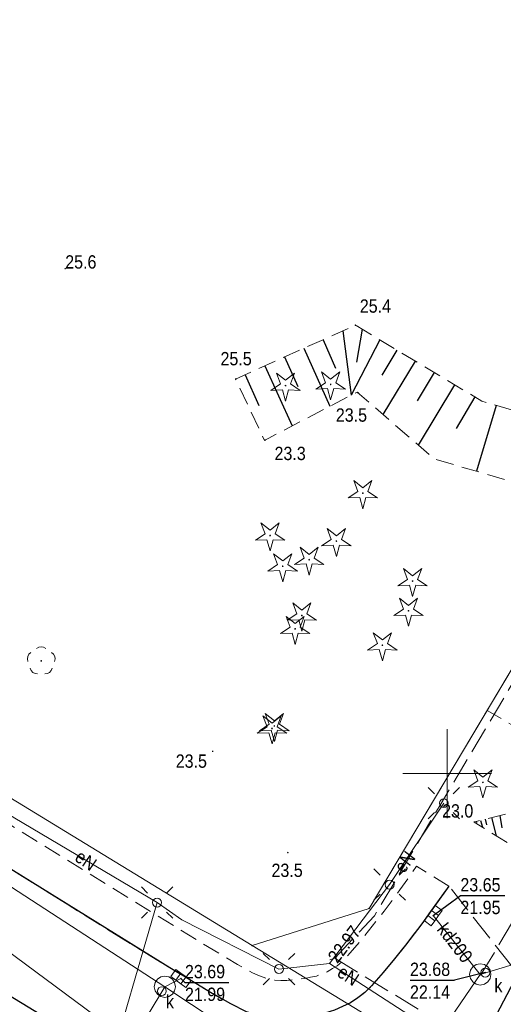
# Model space of a CAD drawing. Header units: metres. Extents: x 5490589 to 5490956, y 5935138 to 5935420.
# Tile 32 of 39: x 5490826 to 5490853, y 5935187 to 5935242. Entities that reach past the tile are written whole.
import ezdxf
from ezdxf.enums import TextEntityAlignment as Align

# ---------------------------------------------------------------- set-up
doc = ezdxf.new("R2010")
doc.units = ezdxf.units.M
doc.header["$MEASUREMENT"] = 0
for name, pattern in [('1.0_0.5', [1.5, 1, -0.5]), ('1.5_0.5', [2, 1.5, -0.5]), ('219-500', [0]), ('egkk-500', [0]), ('egug-500', [0])]:
    doc.linetypes.add(name, pattern=pattern)
doc.layers.get('0').update_dxf_attribs({"color": 2, "linetype": 'CONTINUOUS', "lineweight": 5})
for name, color, linetype in [('000 Inne (niezydentyfikowane)', 7, 'CONTINUOUS'), ('203-punkt graniczny', 7, 'CONTINUOUS'), ('217-kontur klasyfikacyjny', 7, 'CONTINUOUS'), ('218-kontur użytku gruntowego', 7, 'CONTINUOUS'), ('219-działka ewidencyjna', 7, 'CONTINUOUS'), ('chodnik', 7, 'CONTINUOUS'), ('drzewo iglaste', 7, 'CONTINUOUS'), ('drzewo liściaste', 7, 'CONTINUOUS'), ('jezdnia', 7, 'CONTINUOUS'), ('komora podziemna', 7, 'CONTINUOUS'), ('kratka ściekowa', 7, 'CONTINUOUS'), ('krawężnik', 7, 'CONTINUOUS'), ('latarnia', 7, 'CONTINUOUS'), ('pikieta naturalna', 7, 'CONTINUOUS'), ('pikieta naturalna-Atr2', 7, 'CONTINUOUS'), ('przewód elektroenergetyczny podziemny', 7, 'CONTINUOUS'), ('przewód elektroenergetyczny podziemny - ob. projektowany', 7, 'CONTINUOUS'), ('przewód elektroenergetyczny podziemny-Atr1', 7, 'CONTINUOUS'), ('przewód kanalizacyjny', 7, 'CONTINUOUS'), ('przewód kanalizacyjny - ob. projektowany', 7, 'CONTINUOUS'), ('przewód kanalizacyjny-Atr1', 7, 'CONTINUOUS'), ('przewód wodociągowy - ob. projektowany', 7, 'CONTINUOUS'), ('rzędna', 7, 'CONTINUOUS'), ('rzędna-Atr2', 7, 'CONTINUOUS'), ('rzędna-Atr3', 7, 'CONTINUOUS'), ('skarpa nieumocniona', 7, 'CONTINUOUS'), ('właz do komory lub kanału - okrągły', 7, 'CONTINUOUS'), ('właz do komory lub kanału - okrągły-Atr17', 7, 'CONTINUOUS')]:
    doc.layers.add(name, color=color, linetype=linetype)
doc.styles.get("Standard").update_dxf_attribs({"font": 'Working1250', "width": 0.75})

# ---------------------------------------------------------------- blocks, each defined once
blk = doc.blocks.new('203')
at = {"linetype": 'Continuous', "lineweight": 0}
h = blk.add_hatch(color=0, dxfattribs=at)
edge = h.paths.add_edge_path()
edge.add_arc((0, 0), 0.045, 0, 360)
blk = doc.blocks.new('PW01')
at = {"linetype": 'Continuous', "lineweight": 13}
h = blk.add_hatch(color=0, dxfattribs=at)
edge = h.paths.add_edge_path()
edge.add_arc((0, 0), 0.045, 0, 360)
blk = doc.blocks.new('OP011')
at = {"linetype": 'Continuous', "lineweight": 13}
h = blk.add_hatch(color=0, dxfattribs=at)
edge = h.paths.add_edge_path()
edge.add_arc((0, 0), 0.05, 0, 360)
at = {"color": 0, "linetype": 'Continuous', "lineweight": 13}
for p, q in [((-0.283, 0.093), (-0.512, 0.706)), ((-0.512, 0.706), (0, 0.299)), ((0, 0.299), (0.512, 0.706)), ((0.512, 0.706), (0.283, 0.093)), ((-0.828, -0.268), (-0.283, 0.093)), ((0.283, 0.093), (0.828, -0.268)), ((-0.175, -0.24), (-0.828, -0.268)), ((0, -0.87), (-0.175, -0.24)), ((0.175, -0.24), (0, -0.87)), ((0.828, -0.268), (0.175, -0.24))]:
    blk.add_line(p, q, dxfattribs=at)
blk = doc.blocks.new('OP021')
at = {"linetype": 'Continuous', "lineweight": 13}
h = blk.add_hatch(color=0, dxfattribs=at)
edge = h.paths.add_edge_path()
edge.add_arc((0, 0), 0.05, 0, 360)
at = {"color": 0, "linetype": 'Continuous', "lineweight": 13}
for centre, start, end in [((0, 0.4), 49.272, 130.728), ((-0.38, 0.124), 121.308, 202.548), ((0.38, 0.124), 337.452, 58.692), ((-0.235, -0.324), 193.221, 274.871), ((0.235, -0.324), 265.129, 346.779)]:
    blk.add_arc(centre, 0.4, start, end, dxfattribs=at)
blk = doc.blocks.new('US22')
at = {"color": 0, "linetype": 'Continuous', "lineweight": 13}
blk.add_circle((0, 0), 0.25, dxfattribs=at)
blk = doc.blocks.new('SM01')
at = {"color": 0, "linetype": 'Continuous', "lineweight": 13}
for p, q in [((-0.53, 0.531), (-0.883, 0.884)), ((0.531, 0.531), (0.884, 0.884)), ((-0.53, -0.53), (-0.883, -0.883)), ((0.531, -0.53), (0.884, -0.883))]:
    blk.add_line(p, q, dxfattribs=at)
blk.add_circle((0, 0), 0.25, dxfattribs=at)
blk = doc.blocks.new('US05')
at = {"color": 0, "linetype": 'Continuous', "lineweight": 13}
for p, q in [((-0.525, -0.25), (-0.525, 0.25)), ((-0.525, 0.25), (-0.175, 0.25)), ((-0.175, -0.25), (-0.175, 0.25)), ((-0.175, 0.25), (0.175, 0.25)), ((0.175, -0.25), (0.175, 0.25)), ((0.175, 0.25), (0.525, 0.25)), ((0.525, -0.25), (0.525, 0.25)), ((-0.525, -0.25), (-0.175, -0.25)), ((-0.175, -0.25), (0.175, -0.25)), ((0.175, -0.25), (0.525, -0.25))]:
    blk.add_line(p, q, dxfattribs=at)

msp = doc.modelspace()

# ---------------------------------------------------------------- linework, layer by layer
at = {"color": 0}
for p, q in [((5490850, 5935197.5), (5490850, 5935202.5)), ((5490850, 5935197.5), (5490850, 5935202.5)), ((5490847.5, 5935200), (5490852.5, 5935200)), ((5490847.5, 5935200), (5490852.5, 5935200))]:
    msp.add_line(p, q, dxfattribs=at)
at = {"layer": '000 Inne (niezydentyfikowane)', "color": 7, "linetype": 'Continuous', "lineweight": 25, "flags": 128}
for points in [[(5490845.21, 5935224.99), (5490844.9, 5935223.14)], [(5490843.01, 5935224.4), (5490843.72, 5935222.8)], [(5490844.12, 5935224.9), (5490844.6, 5935221.29)], [(5490846.2, 5935224.4), (5490844.6, 5935221.29)], [(5490841.93, 5935223.92), (5490843.39, 5935220.66)], [(5490847.16, 5935223.82), (5490846.32, 5935222.41)], [(5490840.85, 5935223.43), (5490841.59, 5935221.77)], [(5490839.74, 5935222.93), (5490841.27, 5935219.55)], [(5490848.19, 5935223.2), (5490846.38, 5935220.2)], [(5490838.62, 5935222.43), (5490839.4, 5935220.7)], [(5490849.27, 5935222.55), (5490848.31, 5935220.96)], [(5490850.41, 5935221.87), (5490848.37, 5935218.48)], [(5490851.56, 5935221.18), (5490850.5, 5935219.41)], [(5490852.75, 5935220.71), (5490851.65, 5935217)], [(5490851.63, 5935197.31), (5490851.64, 5935197.25)], [(5490851.88, 5935197.37), (5490851.98, 5935196.99)], [(5490852.13, 5935197.44), (5490852.21, 5935197.12)], [(5490852.5, 5935197.53), (5490852.76, 5935196.51)], [(5490852.97, 5935197.65), (5490853.07, 5935196.95)]]:
    msp.add_lwpolyline(points, dxfattribs=at)
at = {"layer": '217-kontur klasyfikacyjny', "color": 3, "linetype": 'egkk-500', "lineweight": 18, "flags": 128}
for points in [[(5490845.6, 5935192.42), (5490878.54, 5935247.67)], [(5490824.35, 5935199.28), (5490839.02, 5935190.33)], [(5490839.02, 5935190.33), (5490845.6, 5935192.42)]]:
    msp.add_lwpolyline(points, dxfattribs=at)
at = {"layer": '218-kontur użytku gruntowego', "color": 3, "linetype": 'egug-500', "lineweight": 18, "flags": 128}
for points in [[(5490845.6, 5935192.42), (5490878.54, 5935247.67)], [(5490878.54, 5935247.67), (5490845.6, 5935192.42)], [(5490824.35, 5935199.28), (5490839.02, 5935190.33)], [(5490839.02, 5935190.33), (5490824.35, 5935199.28)], [(5490839.02, 5935190.33), (5490845.6, 5935192.42)], [(5490845.6, 5935192.42), (5490839.02, 5935190.33)]]:
    msp.add_lwpolyline(points, dxfattribs=at)
at = {"layer": '219-działka ewidencyjna', "color": 7, "linetype": '219-500', "lineweight": 18, "flags": 128}
for points in [[(5490845.6, 5935192.42), (5490880.1, 5935250.29)], [(5490824.35, 5935199.28), (5490839.02, 5935190.33)], [(5490839.02, 5935190.33), (5490845.6, 5935192.42)], [(5490839.02, 5935190.33), (5490860.37, 5935177.33)]]:
    msp.add_lwpolyline(points, dxfattribs=at)
at = {"layer": 'chodnik', "color": 7, "linetype": '1.0_0.5', "lineweight": 18, "flags": 128}
for points in [[(5490850.09, 5935193.68), (5490848.28, 5935194.8), (5490847.33, 5935193.46), (5490846.45, 5935192.26), (5490845.21, 5935190.7), (5490844.54, 5935189.93), (5490844.08, 5935189.43), (5490843.8, 5935189.2), (5490843.55, 5935189.04), (5490843.25, 5935188.86), (5490842.94, 5935188.74), (5490842.64, 5935188.62), (5490842.3, 5935188.56), (5490841.99, 5935188.49), (5490841.62, 5935188.44), (5490841.3, 5935188.4), (5490840.97, 5935188.37), (5490840.64, 5935188.37), (5490840.3, 5935188.39), (5490839.97, 5935188.44), (5490839.65, 5935188.55), (5490839.34, 5935188.66), (5490839.04, 5935188.8), (5490838.2, 5935189.26), (5490836.02, 5935190.58), (5490823.22, 5935198.47), (5490818.95, 5935201.07), (5490816.85, 5935202.45), (5490813.14, 5935204.99), (5490809.05, 5935207.92), (5490805.88, 5935210.31), (5490802.69, 5935212.74), (5490798.11, 5935216.5), (5490795, 5935219.14), (5490791.24, 5935222.46), (5490787.55, 5935225.87), (5490785.37, 5935227.91), (5490782.53, 5935230.71), (5490778.34, 5935235.05), (5490774.62, 5935239.11), (5490771.35, 5935242.88), (5490769.08, 5935245.62), (5490764.11, 5935251.83), (5490761.01, 5935255.81), (5490755.83, 5935263.18), (5490753.66, 5935266.54), (5490748.77, 5935274.21), (5490747.72, 5935275.85), (5490746.84, 5935275.29), (5490746.51, 5935273.75), (5490751.86, 5935265.39), (5490754, 5935262.06), (5490762.2, 5935250.68), (5490764.74, 5935247.57), (5490767.26, 5935244.46), (5490769.8, 5935241.37), (5490773.09, 5935237.6), (5490776.46, 5935233.91), (5490778.52, 5935231.68), (5490782.03, 5935228.18), (5490784.89, 5935225.39), (5490787.83, 5935222.62), (5490790.8, 5935219.95), (5490793.82, 5935217.29), (5490796.91, 5935214.74), (5490800.35, 5935211.9), (5490805.89, 5935207.58), (5490809.92, 5935204.66), (5490814.03, 5935201.78), (5490816.97, 5935199.82), (5490825.04, 5935194.87), (5490834.38, 5935189.08), (5490835.18, 5935188.62), (5490836.52, 5935187.78), (5490837.82, 5935187.05), (5490838.71, 5935186.6), (5490839.68, 5935186.32), (5490840.17, 5935186.24), (5490840.68, 5935186.22), (5490841.17, 5935186.25), (5490841.69, 5935186.29), (5490842.2, 5935186.37), (5490842.68, 5935186.42), (5490843.16, 5935186.55), (5490843.65, 5935186.7), (5490844.11, 5935186.9), (5490844.56, 5935187.12), (5490844.97, 5935187.4), (5490845.37, 5935187.7), (5490845.74, 5935188.06), (5490846.4, 5935188.81), (5490847.03, 5935189.58), (5490847.66, 5935190.36), (5490848.57, 5935191.56)], [(5490873.83, 5935167.56), (5490860.18, 5935175.8), (5490858.93, 5935176.66), (5490858.19, 5935177.27), (5490857.44, 5935178.04), (5490856.88, 5935178.83), (5490856.58, 5935179.28), (5490856.36, 5935179.72), (5490856.12, 5935180.15), (5490856.03, 5935180.38), (5490855.92, 5935180.91), (5490855.82, 5935181.39), (5490855.81, 5935181.92), (5490855.89, 5935182.49), (5490856.06, 5935183.18), (5490856.32, 5935183.82), (5490856.48, 5935184.12), (5490856.7, 5935184.55), (5490858.95, 5935187.7), (5490857.25, 5935188.78), (5490856.84, 5935188.24), (5490856.58, 5935188.13), (5490856.34, 5935188.04), (5490856.1, 5935187.94), (5490855.59, 5935187.9), (5490855.37, 5935187.92), (5490855.14, 5935188.01), (5490854.9, 5935188.11), (5490853.97, 5935188.73), (5490852.2, 5935185.34), (5490852.65, 5935184.28), (5490853.17, 5935182.79), (5490853.46, 5935181.83), (5490853.88, 5935180.38), (5490854.09, 5935179.4), (5490854.17, 5935178.9), (5490854.23, 5935178.41), (5490854.22, 5935177.9), (5490854.18, 5935177.24), (5490854.88, 5935176.62), (5490855.71, 5935176.07), (5490857.41, 5935175.05), (5490872.81, 5935165.67)]]:
    msp.add_lwpolyline(points, close=True, dxfattribs=at)
at = {"layer": 'jezdnia', "color": 7, "linetype": '1.5_0.5', "lineweight": 18, "flags": 128}
for points in [[(5490754, 5935262.06), (5490751.86, 5935265.39), (5490746.51, 5935273.75), (5490742.63, 5935279.84), (5490738.32, 5935286.44), (5490732.44, 5935295.73), (5490722.51, 5935311.34), (5490718.74, 5935317.25), (5490717.66, 5935318.92), (5490716.6, 5935320.62), (5490715.86, 5935321.91), (5490715.17, 5935323.27), (5490713.69, 5935326.49), (5490713.08, 5935327.85), (5490712.37, 5935329.69), (5490711.86, 5935331.13), (5490710.98, 5935334.03), (5490710.54, 5935335.49), (5490710.2, 5935336.88), (5490709.91, 5935337.91), (5490709.63, 5935339.3), (5490709.38, 5935340.82), (5490709.16, 5935342.35), (5490708.93, 5935343.86), (5490708.77, 5935345.32), (5490708.64, 5935346.8), (5490708.53, 5935348.26), (5490708.49, 5935350.27), (5490708.49, 5935352.27), (5490708.52, 5935354.29), (5490708.69, 5935357.31), (5490708.92, 5935359.29), (5490709.22, 5935361.29), (5490709.44, 5935362.78), (5490709.76, 5935364.23), (5490710.63, 5935367.57), (5490711.19, 5935368.99), (5490711.62, 5935369.88), (5490712.04, 5935370.75), (5490712.55, 5935371.63), (5490712.82, 5935372.06), (5490713.19, 5935372.46), (5490713.52, 5935372.84), (5490713.91, 5935373.2), (5490714.28, 5935373.53), (5490714.72, 5935373.8), (5490715.14, 5935373.99), (5490715.59, 5935374.2), (5490716.1, 5935374.35), (5490716.58, 5935374.46), (5490717.06, 5935374.54), (5490717.59, 5935374.6), (5490718.09, 5935374.63), (5490718.59, 5935374.65), (5490719.09, 5935374.64), (5490719.58, 5935374.59), (5490720.06, 5935374.47), (5490720.55, 5935374.34), (5490721.53, 5935374.04), (5490723.41, 5935373.35), (5490702.58, 5935381.08), (5490702.88, 5935380.9), (5490703.47, 5935380.34), (5490704.14, 5935379.62), (5490704.41, 5935379.22), (5490704.74, 5935378.8), (5490705, 5935378.36), (5490705.24, 5935377.93), (5490705.41, 5935377.45), (5490705.56, 5935376.98), (5490705.82, 5935376), (5490705.91, 5935375.52), (5490705.96, 5935375), (5490705.84, 5935373.98), (5490705.68, 5935373.03), (5490704.59, 5935369.2), (5490704.16, 5935367.65), (5490703.32, 5935364.34), (5490702.95, 5935362.4), (5490702.62, 5935360.41), (5490702.37, 5935358.41), (5490702.21, 5935356.95), (5490702.11, 5935355.46), (5490702, 5935353.48), (5490701.86, 5935351.04), (5490701.94, 5935349.48), (5490702, 5935347.48), (5490702.1, 5935345.49), (5490702.32, 5935343.51), (5490702.58, 5935341.53), (5490702.9, 5935339.58), (5490703.23, 5935337.6), (5490704.2, 5935333.72), (5490704.64, 5935332.3), (5490705.46, 5935329.97), (5490706.14, 5935328.08), (5490707.1, 5935325.83), (5490707.95, 5935324), (5490709.1, 5935321.76), (5490710.29, 5935319.58), (5490711.29, 5935317.81), (5490714.53, 5935312.73), (5490717.75, 5935307.69), (5490721, 5935302.68), (5490723.92, 5935298.01), (5490727.38, 5935292.63), (5490730.7, 5935287.45), (5490733.32, 5935283.34), (5490733.85, 5935282.52), (5490734.55, 5935281.41), (5490739.74, 5935273.17), (5490741.9, 5935269.87), (5490746.8, 5935262.16), (5490748.88, 5935258.81), (5490749.4, 5935257.88), (5490749.6, 5935257.24), (5490749.69, 5935256.22), (5490749.7, 5935255.72), (5490749.66, 5935254.72), (5490749.48, 5935253.71), (5490749.24, 5935252.74), (5490748.89, 5935251.77), (5490748.72, 5935251.33), (5490748.47, 5935250.87), (5490747.84, 5935249.96), (5490747.2, 5935249.3), (5490746.48, 5935248.68), (5490745.65, 5935248.12), (5490744.74, 5935247.55), (5490712.74, 5935230.16), (5490703.54, 5935225.12), (5490693.9, 5935219.85), (5490693.4, 5935219.62), (5490692.46, 5935219.23), (5490691.54, 5935218.92), (5490691.09, 5935218.79), (5490690.08, 5935218.63), (5490689.05, 5935218.54), (5490688.53, 5935218.56), (5490687.54, 5935218.63), (5490687.06, 5935218.73), (5490686.07, 5935219.05), (5490685.61, 5935219.22), (5490685.15, 5935219.42), (5490684.72, 5935219.66), (5490684.28, 5935219.91), (5490683.86, 5935220.2), (5490683.46, 5935220.5), (5490683.06, 5935220.82), (5490682.69, 5935221.17), (5490682.34, 5935221.51), (5490682.03, 5935221.84), (5490681.58, 5935222.25), (5490692, 5935203.21), (5490691.95, 5935203.64), (5490691.81, 5935204.11), (5490691.67, 5935204.57), (5490691.58, 5935205.09), (5490691.5, 5935205.57), (5490691.45, 5935206.08), (5490691.44, 5935206.59), (5490691.46, 5935207.1), (5490691.51, 5935207.6), (5490691.57, 5935208.09), (5490691.67, 5935208.6), (5490691.79, 5935209.07), (5490691.97, 5935209.54), (5490692.16, 5935210.01), (5490692.38, 5935210.47), (5490692.6, 5935210.92), (5490692.87, 5935211.35), (5490693.16, 5935211.75), (5490693.44, 5935212.14), (5490693.82, 5935212.5), (5490694.17, 5935212.86), (5490694.55, 5935213.19), (5490694.94, 5935213.49), (5490695.79, 5935214.04), (5490696.66, 5935214.53), (5490697.52, 5935215.02), (5490700.98, 5935216.88), (5490713.43, 5935223.69), (5490747.61, 5935242.42), (5490749.35, 5935243.37), (5490751.08, 5935244.31), (5490752.54, 5935244.93), (5490753.48, 5935245.27), (5490754.44, 5935245.5), (5490755.47, 5935245.62), (5490756.49, 5935245.57), (5490757.44, 5935245.48), (5490757.94, 5935245.33), (5490758.44, 5935245.18), (5490758.97, 5935244.88), (5490759.4, 5935244.58), (5490760.1, 5935243.77), (5490762.52, 5935240.67), (5490764.56, 5935238.37), (5490768.95, 5935233.26), (5490770.95, 5935231.1), (5490772.99, 5935228.9), (5490777.19, 5935224.62), (5490781.53, 5935220.39), (5490785.9, 5935216.42), (5490790.42, 5935212.45), (5490793, 5935210.21), (5490794.96, 5935208.49), (5490798.17, 5935206.07), (5490801.3, 5935203.57), (5490802.88, 5935202.4), (5490805.26, 5935200.59), (5490810.19, 5935197.14), (5490813.47, 5935194.9), (5490818.52, 5935191.68), (5490820, 5935190.79), (5490832.04, 5935183.46), (5490835.43, 5935181.38), (5490842.37, 5935177.14), (5490842.16, 5935176.8), (5490843.47, 5935176), (5490843.72, 5935176.35), (5490850.85, 5935171.98), (5490854.26, 5935169.93), (5490861.26, 5935165.65), (5490866.4, 5935162.52), (5490869.81, 5935160.5), (5490872.81, 5935165.67), (5490863.37, 5935171.42), (5490857.41, 5935175.05), (5490855.71, 5935176.07), (5490854.88, 5935176.62), (5490854.18, 5935177.24), (5490853.76, 5935177.67), (5490853.43, 5935178.05), (5490853.12, 5935178.46), (5490852.87, 5935178.88), (5490852.62, 5935179.32), (5490852.42, 5935179.78), (5490852.23, 5935180.26), (5490852.07, 5935180.73), (5490851.98, 5935181.24), (5490851.9, 5935181.72), (5490851.84, 5935182.21), (5490851.82, 5935182.71), (5490851.84, 5935183.22), (5490851.86, 5935183.73), (5490851.92, 5935184.22), (5490852.03, 5935184.71), (5490852.2, 5935185.34), (5490853.97, 5935188.73), (5490850.09, 5935193.68), (5490848.57, 5935191.56), (5490847.66, 5935190.36), (5490847.03, 5935189.58), (5490846.4, 5935188.81), (5490845.74, 5935188.06), (5490845.37, 5935187.7), (5490844.97, 5935187.4), (5490844.56, 5935187.12), (5490844.11, 5935186.9), (5490843.65, 5935186.7), (5490843.16, 5935186.55), (5490842.68, 5935186.42), (5490842.2, 5935186.37), (5490841.69, 5935186.29), (5490841.17, 5935186.25), (5490840.68, 5935186.22), (5490840.17, 5935186.24), (5490839.68, 5935186.32), (5490838.71, 5935186.6), (5490837.82, 5935187.05), (5490836.52, 5935187.78), (5490835.18, 5935188.62), (5490834.38, 5935189.08), (5490825.04, 5935194.87), (5490816.97, 5935199.82), (5490814.03, 5935201.78), (5490809.92, 5935204.66), (5490805.89, 5935207.58), (5490800.35, 5935211.9), (5490796.91, 5935214.74), (5490793.82, 5935217.29), (5490790.8, 5935219.95), (5490787.83, 5935222.62), (5490784.89, 5935225.39), (5490782.03, 5935228.18), (5490778.52, 5935231.68), (5490776.46, 5935233.91), (5490773.09, 5935237.6), (5490769.8, 5935241.37), (5490767.26, 5935244.46), (5490764.74, 5935247.57), (5490762.2, 5935250.68)], [(5490821.34, 5935184.5), (5490820.85, 5935183.75), (5490825.7, 5935180.65), (5490826.22, 5935181.5), (5490826.64, 5935182.02), (5490827.01, 5935182.38), (5490827.43, 5935182.69), (5490827.8, 5935182.9), (5490828.87, 5935183.21), (5490829.37, 5935183.3), (5490829.87, 5935183.37), (5490830.38, 5935183.38), (5490830.88, 5935183.39), (5490832.04, 5935183.46), (5490820, 5935190.79), (5490820.83, 5935189.48), (5490821.1, 5935189.07), (5490821.36, 5935188.63), (5490821.58, 5935188.18), (5490821.77, 5935187.7), (5490821.9, 5935187.21), (5490821.92, 5935186.53), (5490821.88, 5935186.16), (5490821.76, 5935185.66), (5490821.62, 5935185.18)]]:
    msp.add_lwpolyline(points, close=True, dxfattribs=at)
at = {"layer": 'komora podziemna', "color": 34, "linetype": 'Continuous', "lineweight": 18, "flags": 128}
for points in [[(5490851.86, 5935189.31), (5490852.09, 5935189.26), (5490852.28, 5935189.13), (5490852.41, 5935188.94), (5490852.46, 5935188.71), (5490852.41, 5935188.48), (5490852.28, 5935188.29), (5490852.09, 5935188.16), (5490851.86, 5935188.11), (5490851.63, 5935188.16), (5490851.44, 5935188.29), (5490851.31, 5935188.48), (5490851.26, 5935188.71), (5490851.31, 5935188.94), (5490851.44, 5935189.13), (5490851.63, 5935189.26)], [(5490834.11, 5935188.62), (5490834.34, 5935188.57), (5490834.53, 5935188.44), (5490834.66, 5935188.25), (5490834.71, 5935188.02), (5490834.66, 5935187.79), (5490834.53, 5935187.6), (5490834.34, 5935187.47), (5490834.11, 5935187.42), (5490833.88, 5935187.47), (5490833.69, 5935187.6), (5490833.56, 5935187.79), (5490833.51, 5935188.02), (5490833.56, 5935188.25), (5490833.69, 5935188.44), (5490833.88, 5935188.57)]]:
    msp.add_lwpolyline(points, close=True, dxfattribs=at)
at = {"layer": 'krawężnik', "color": 7, "linetype": 'Continuous', "lineweight": 25, "flags": 128}
for points in [[(5490834.38, 5935189.08), (5490825.04, 5935194.87), (5490816.97, 5935199.82), (5490814.03, 5935201.78), (5490809.92, 5935204.66), (5490805.89, 5935207.58), (5490800.35, 5935211.9)], [(5490850.09, 5935193.68), (5490848.57, 5935191.56), (5490847.66, 5935190.36), (5490847.03, 5935189.58), (5490846.4, 5935188.81), (5490845.74, 5935188.06), (5490845.37, 5935187.7), (5490844.97, 5935187.4), (5490844.56, 5935187.12), (5490844.11, 5935186.9), (5490843.65, 5935186.7), (5490843.16, 5935186.55), (5490842.68, 5935186.42), (5490842.2, 5935186.37), (5490841.69, 5935186.29), (5490841.17, 5935186.25), (5490840.68, 5935186.22), (5490840.17, 5935186.24), (5490839.68, 5935186.32), (5490838.71, 5935186.6), (5490837.82, 5935187.05), (5490836.52, 5935187.78), (5490835.18, 5935188.62), (5490834.38, 5935189.08)], [(5490820, 5935190.79), (5490832.04, 5935183.46), (5490835.43, 5935181.38), (5490842.37, 5935177.14), (5490842.16, 5935176.8), (5490843.47, 5935176), (5490843.72, 5935176.35), (5490850.85, 5935171.98), (5490854.26, 5935169.93), (5490861.26, 5935165.65), (5490866.4, 5935162.52)], [(5490852.2, 5935185.34), (5490853.97, 5935188.73)]]:
    msp.add_lwpolyline(points, dxfattribs=at)
at = {"layer": 'przewód elektroenergetyczny podziemny', "color": 1, "linetype": 'Continuous', "lineweight": 18, "flags": 128}
for points in [[(5490833.67, 5935192.75), (5490825.66, 5935197.5), (5490815.82, 5935203.69), (5490809.7, 5935207.96), (5490801.28, 5935214.78), (5490796.7, 5935218.18), (5490792.34, 5935222.09), (5490786.87, 5935227.06), (5490781.12, 5935232.77), (5490776.77, 5935237.47), (5490769.84, 5935245.65), (5490766.68, 5935249.32)], [(5490843.38, 5935189.33), (5490846.76, 5935193.76), (5490849.81, 5935198.34)], [(5490843.38, 5935189.33), (5490840.53, 5935189.01), (5490835.07, 5935191.78), (5490833.67, 5935192.75), (5490830.73, 5935182.64)], [(5490852.57, 5935183.39), (5490843.38, 5935189.33)]]:
    msp.add_lwpolyline(points, dxfattribs=at)
at = {"layer": 'przewód elektroenergetyczny podziemny - ob. projektowany', "color": 1, "linetype": '1.5_0.5', "lineweight": 18, "flags": 128}
for points in [[(5490843.67, 5935189.62), (5490845.9, 5935192), (5490849.66, 5935198.33), (5490867.56, 5935228.4), (5490875.44, 5935241.58), (5490880.3, 5935250.13), (5490883.94, 5935259.25), (5490896.45, 5935291.94), (5490899, 5935298.62), (5490900.29, 5935301.98), (5490900, 5935303.4)], [(5490843.4, 5935189.53), (5490843.67, 5935189.62)]]:
    msp.add_lwpolyline(points, dxfattribs=at)
at = {"layer": 'przewód elektroenergetyczny podziemny - ob. projektowany', "color": 1, "linetype": '1.5_0.5', "lineweight": 18}
msp.add_lwpolyline([(5490843.67, 5935189.62), (5490857.47, 5935181.19), (5490858.94, 5935177.37), (5490861.67, 5935175.48), (5490864.47, 5935173.51), (5490886.61, 5935160.06), (5490889.86, 5935158.34), (5490893.26, 5935156.01), (5490914.426, 5935143.133)], dxfattribs=at)
at = {"layer": 'przewód kanalizacyjny', "color": 34, "linetype": 'Continuous', "lineweight": 18}
msp.add_lwpolyline([(5490843.12, 5935176.8), (5490804.89, 5935205.1), (5490770.59, 5935230.64), (5490754.39, 5935255.57), (5490729.9, 5935289.08), (5490710.57, 5935316.38), (5490703.51, 5935346.76), (5490707.95, 5935384.8), (5490676.876, 5935395.649)], dxfattribs=at)
at = {"layer": 'przewód kanalizacyjny', "color": 34, "linetype": 'Continuous', "lineweight": 18, "flags": 128}
for points in [[(5490783.18, 5935225.1), (5490796.03, 5935213.26), (5490815.38, 5935200.16), (5490834.11, 5935188.02), (5490838.66, 5935184.99), (5490845.99, 5935180.11)], [(5490851.86, 5935188.71), (5490849.21, 5935192.02)], [(5490851.86, 5935188.71), (5490854.15, 5935189.4)], [(5490834.11, 5935188.02), (5490835.01, 5935188.48)], [(5490845.99, 5935180.11), (5490851.86, 5935188.71)], [(5490828.7, 5935179.05), (5490834.11, 5935188.02)]]:
    msp.add_lwpolyline(points, dxfattribs=at)
at = {"layer": 'przewód kanalizacyjny - ob. projektowany', "color": 34, "linetype": '1.5_0.5', "lineweight": 18, "flags": 128}
msp.add_lwpolyline([(5490851.88, 5935188.66), (5490851.88, 5935188.66), (5490870.09, 5935219), (5490876.63, 5935215.07)], dxfattribs=at)
at = {"layer": 'przewód wodociągowy - ob. projektowany', "color": 5, "linetype": '1.5_0.5', "lineweight": 18, "flags": 128}
msp.add_lwpolyline([(5490863.37, 5935196.99), (5490852.29, 5935203.54)], dxfattribs=at)
at = {"layer": 'rzędna-Atr2', "color": 7}
for p, q in [((5490849.21, 5935192.02), (5490850.74, 5935193.143)), ((5490850.74, 5935193.143), (5490853.245, 5935193.143)), ((5490847.905, 5935188.39), (5490850.41, 5935188.39)), ((5490852.14, 5935188.81), (5490850.41, 5935188.39))]:
    msp.add_line(p, q, dxfattribs=at)
at = {"layer": 'rzędna-Atr2', "color": 7, "flags": 128}
msp.add_lwpolyline([(5490835.01, 5935188.48), (5490835.24, 5935188.26), (5490837.713, 5935188.26)], dxfattribs=at)
at = {"layer": 'skarpa nieumocniona', "color": 7, "linetype": '1.0_0.5', "lineweight": 18, "flags": 128}
for points in [[(5490857.73, 5935202.64), (5490858.33, 5935200.42), (5490866.43, 5935194.98), (5490870.9, 5935195.53), (5490872.05, 5935197.17), (5490881.93, 5935204.6), (5490883.34, 5935212.42), (5490879.83, 5935217.31), (5490872.11, 5935220.16), (5490860.15, 5935218.51), (5490851.94, 5935220.95), (5490844.83, 5935225.22), (5490838.09, 5935222.19), (5490839.72, 5935218.74), (5490844.93, 5935221.46), (5490849.28, 5935217.69), (5490858.85, 5935214.92), (5490870.61, 5935216.07), (5490875.45, 5935214), (5490878.06, 5935206.99), (5490867.27, 5935196.7)], [(5490857.73, 5935202.64), (5490858.33, 5935200.42), (5490866.43, 5935194.98), (5490870.9, 5935195.53), (5490872.05, 5935197.17), (5490881.93, 5935204.6), (5490883.34, 5935212.42), (5490879.83, 5935217.31), (5490872.11, 5935220.16), (5490860.15, 5935218.51), (5490851.94, 5935220.95), (5490844.83, 5935225.22), (5490838.09, 5935222.19), (5490839.72, 5935218.74), (5490844.93, 5935221.46), (5490849.28, 5935217.69), (5490858.85, 5935214.92), (5490870.61, 5935216.07), (5490875.45, 5935214), (5490878.06, 5935206.99), (5490867.27, 5935196.7)], [(5490868.26, 5935189.07), (5490866.74, 5935191.37), (5490861.05, 5935192.47), (5490853.46, 5935197.77), (5490851.51, 5935197.28), (5490855.99, 5935194.52), (5490860.04, 5935191.09), (5490863.09, 5935189.63)], [(5490868.26, 5935189.07), (5490866.74, 5935191.37), (5490861.05, 5935192.47), (5490853.46, 5935197.77), (5490851.51, 5935197.28), (5490855.99, 5935194.52), (5490860.04, 5935191.09), (5490863.09, 5935189.63)]]:
    msp.add_lwpolyline(points, close=True, dxfattribs=at)

# ---------------------------------------------------------------- block references
at = {"layer": '203-punkt graniczny', "color": 7, "linetype": 'Continuous', "lineweight": 18}
for p in [(5490845.6, 5935192.42), (5490839.02, 5935190.33)]:
    msp.add_blockref('203', p, dxfattribs=at)
at = {"layer": 'drzewo iglaste', "color": 94, "linetype": 'Continuous', "lineweight": 18}
for p in [(5490840.9, 5935221.82), (5490843.44, 5935221.89), (5490845.25, 5935215.77), (5490840.03, 5935213.39), (5490843.76, 5935213.08), (5490840.74, 5935211.66), (5490842.23, 5935212.03), (5490848.05, 5935210.83), (5490841.82, 5935208.89), (5490847.82, 5935209.16), (5490841.44, 5935208.14), (5490846.35, 5935207.22), (5490840.27, 5935202.68), (5490840.14, 5935202.54), (5490852.01, 5935199.51)]:
    msp.add_blockref('OP011', p, dxfattribs=at)
at = {"layer": 'drzewo liściaste', "color": 94, "linetype": 'Continuous', "lineweight": 18}
msp.add_blockref('OP021', (5490827.15, 5935206.34), dxfattribs=at)
at = {"layer": 'kratka ściekowa', "color": 34, "linetype": 'Continuous', "lineweight": 18}
for p, rotation in [((5490849.21, 5935192.02), 54), ((5490835.01, 5935188.48), 324)]:
    msp.add_blockref('US05', p, dxfattribs=dict(at, rotation=rotation))
at = {"layer": 'latarnia', "color": 7, "linetype": 'Continuous', "lineweight": 18}
for p in [(5490849.81, 5935198.34), (5490846.76, 5935193.76), (5490833.67, 5935192.75), (5490840.53, 5935189.01)]:
    msp.add_blockref('SM01', p, dxfattribs=at)
at = {"layer": 'pikieta naturalna', "color": 7, "linetype": 'Continuous', "lineweight": 13}
for p in [(5490828.5, 5935228.4), (5490844.83, 5935225.22), (5490838.09, 5935222.19), (5490844.99, 5935221.41), (5490839.76, 5935218.76), (5490836.8, 5935201.25), (5490851.53, 5935197.28), (5490841.03, 5935195.56)]:
    msp.add_blockref('PW01', p, dxfattribs=at)
at = {"layer": 'rzędna', "color": 34, "linetype": 'Continuous', "lineweight": 18}
for p in [(5490849.21, 5935192.02), (5490835.01, 5935188.48), (5490852.14, 5935188.81)]:
    msp.add_blockref('PW01', p, dxfattribs=at)
at = {"layer": 'rzędna', "color": 1, "linetype": 'Continuous', "lineweight": 18}
msp.add_blockref('PW01', (5490843.38, 5935189.33), dxfattribs=at)
at = {"layer": 'właz do komory lub kanału - okrągły', "color": 7, "linetype": 'Continuous', "lineweight": 18}
for p in [(5490852.14, 5935188.81), (5490833.94, 5935187.77)]:
    msp.add_blockref('US22', p, dxfattribs=at)

# ---------------------------------------------------------------- texts
at = {"layer": 'pikieta naturalna-Atr2', "color": 7, "width": 0.9}
for s, p in [('25.6', (5490828.5, 5935228.4)), ('25.4', (5490845.08, 5935225.92)), ('25.5', (5490837.24, 5935222.96)), ('23.5', (5490843.73, 5935219.79)), ('23.3', (5490840.28, 5935217.63)), ('23.5', (5490834.72, 5935200.33)), ('23.0', (5490849.71, 5935197.53)), ('23.5', (5490840.11, 5935194.19))]:
    msp.add_text(s, height=0.75, dxfattribs=at).set_placement(p)
at = {"layer": 'przewód elektroenergetyczny podziemny-Atr1', "color": 1, "width": 0.9}
for rotation, p in [(52.7, (5490847.611, 5935195.038)), (325.3, (5490829.665, 5935195.125)), (327.1, (5490844.43, 5935188.65))]:
    msp.add_text('eN', height=0.75, rotation=rotation, dxfattribs=at).set_placement(p, align=Align.MIDDLE_CENTER)
at = {"layer": 'przewód kanalizacyjny-Atr1', "color": 34, "width": 0.9}
msp.add_text('kd200', height=0.75, rotation=308.0568, dxfattribs=at).set_placement((5490850.437, 5935190.488), align=Align.MIDDLE_CENTER)
at = {"layer": 'rzędna-Atr2', "color": 34, "width": 0.9}
for s, p in [('23.65', (5490850.74, 5935193.151)), ('23.69', (5490835.24, 5935188.268)), ('23.68', (5490847.905, 5935188.398))]:
    msp.add_text(s, height=0.75, dxfattribs=at).set_placement(p, align=Align.BOTTOM_LEFT)
at = {"layer": 'rzędna-Atr2', "color": 1, "width": 0.9}
msp.add_text('22.97', height=0.75, rotation=52.6571, dxfattribs=at).set_placement((5490843.52, 5935189.513), align=Align.MIDDLE_LEFT)
at = {"layer": 'rzędna-Atr3', "color": 34, "width": 0.9}
for s, p in [('21.95', (5490850.74, 5935191.875)), ('21.99', (5490835.24, 5935186.992)), ('22.14', (5490847.905, 5935187.122))]:
    msp.add_text(s, height=0.75, dxfattribs=at).set_placement(p, align=Align.BOTTOM_LEFT)
at = {"layer": 'właz do komory lub kanału - okrągły-Atr17', "color": 7, "width": 0.9}
for p in [(5490852.655, 5935188.462), (5490834.17, 5935187.55)]:
    msp.add_text('k', height=0.75, dxfattribs=at).set_placement(p, align=Align.TOP_LEFT)

doc.saveas('drawing.dxf')
